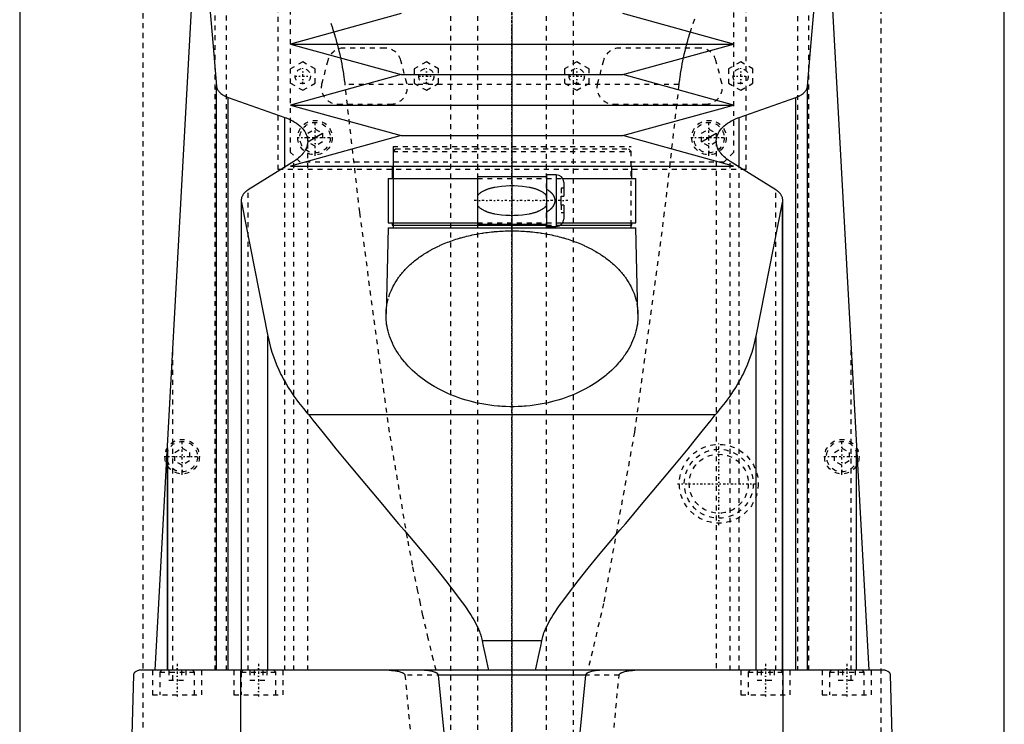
# Model space of a CAD drawing. Extents: x -120 to 120, y -123 to 443.
# Tile 4 of 9: x -100 to 100, y 106 to 249. Entities that reach past the tile are written whole.
import ezdxf

# ---------------------------------------------------------------- set-up
doc = ezdxf.new("R2010")
doc.units = 0
doc.linetypes.add('CENTER', pattern=[1.5, 0.45, -0.5, 0.05, -0.5])
doc.linetypes.add('DASHED', pattern=[2, 1, -1])
for name, color, linetype in [('AM_0', 7, 'CONTINUOUS'), ('AM_10', 7, 'CONTINUOUS'), ('AM_3', 7, 'DASHED'), ('AM_7', 7, 'CENTER')]:
    doc.layers.add(name, color=color, linetype=linetype)

msp = doc.modelspace()

# ---------------------------------------------------------------- linework, layer by layer
at = {"layer": 'AM_0', "color": 7, "linetype": 'CONTINUOUS'}
for p, q in [((-100, 363), (-100, 25)), ((100, 25), (100, 363)), ((-72.48, 116.6), (-61.98, 307.16)), ((61.98, 307.16), (72.48, 116.6)), ((-22.5, 250), (-45, 243.8)), ((45, 243.8), (22.5, 250)), ((-45, 243.8), (-22.5, 237.6)), ((-45, 243.8), (45, 243.8)), ((22.5, 237.6), (45, 243.8)), ((-22.5, 237.6), (-45, 231.4)), ((-22.5, 237.6), (22.5, 237.6)), ((45, 231.4), (22.5, 237.6)), ((-60, 116.6), (-60, 235.17)), ((60, 116.6), (60, 235.17)), ((-57.68, 116.6), (-57.68, 232.98)), ((-57.68, 232.98), (-46.13, 228.89)), ((46.13, 228.89), (57.68, 232.98)), ((57.68, 116.6), (57.68, 232.98)), ((-45, 231.4), (-22.5, 225.2)), ((-45, 231.4), (45, 231.4)), ((22.5, 225.2), (45, 231.4)), ((-46.13, 218.85), (-46.13, 228.89)), ((46.13, 218.85), (46.13, 228.89)), ((-22.5, 225.2), (-45, 219)), ((-22.5, 225.2), (22.5, 225.2)), ((45, 219), (22.5, 225.2)), ((-44.32, 219.97), (-53.59, 214.2)), ((-45, 219), (45, 219)), ((-24.35, 219), (-24.35, 216.5)), ((24.35, 216.5), (24.35, 219)), ((53.59, 214.2), (44.32, 219.97)), ((-25.15, 216.5), (-25.15, 207.5)), ((-25.15, 216.5), (-7, 216.5)), ((7, 216.8), (-7, 216.8)), ((-7, 216.8), (-7, 207.2)), ((9, 217.25), (7, 217.25)), ((7, 217.25), (7, 206.75)), ((9, 217.25), (9, 206.75)), ((10.3, 216.5), (25.15, 216.5)), ((25.15, 207.5), (25.15, 216.5)), ((10.5, 215.75), (10.5, 212.9)), ((-55, 212.05), (-55, 116.6)), ((10, 211.1), (10, 212.9)), ((10, 212.9), (10.5, 212.9)), ((55, 116.6), (55, 212.05)), ((-54.96, 116.6), (-54.96, 211.64)), ((-54.96, 211.64), (-49.57, 184.45)), ((10.5, 211.1), (10, 211.1)), ((10.5, 211.1), (10.5, 208.25)), ((49.57, 184.45), (54.96, 211.64)), ((54.96, 116.6), (54.96, 211.64)), ((-25.17, 206.5), (-25.59, 189.04)), ((-25.17, 206.5), (25.18, 206.5)), ((-25.15, 207.5), (-7, 207.5)), ((-24.35, 207.5), (-24.35, 207)), ((-24.35, 207), (7, 207)), ((-24.17, 207), (-24.17, 206.5)), ((-7, 207.2), (7, 207.2)), ((7, 206.75), (9, 206.75)), ((9.83, 207), (24.35, 207)), ((10.3, 207.5), (25.15, 207.5)), ((24.18, 206.5), (24.18, 207)), ((24.35, 207), (24.35, 207.5)), ((25.59, 189.04), (25.18, 206.5)), ((-49.57, 116.6), (-49.57, 184.45)), ((49.57, 116.6), (49.57, 184.45)), ((41.3, 168.52), (-41.3, 168.52)), ((-70, 116.6), (-70, 161.75)), ((-70, 161.67), (-70, 116.6)), ((70, 116.6), (70, 161.75)), ((70, 116.6), (70, 161.67)), ((6.05, 122.62), (-6.05, 122.62)), ((75.83, 116.6), (-75.83, 116.6)), ((-55.06, 34.5), (-55.06, 116.6)), ((55.06, 34.5), (55.06, 116.6)), ((-79, 34.5), (-76.83, 115.63)), ((14.95, 115.63), (-14.95, 115.63)), ((76.83, 115.63), (79, 34.5))]:
    msp.add_line(p, q, dxfattribs=at)
for points in [[(-63.73, 275.44, 0), (-63.09, 269.45, 0), (-61.84, 256.58, 0), (-60.6, 242.59, 0), (-60, 235.17, 0)], [(60, 235.17, 0), (60.6, 242.59, 0), (61.84, 256.58, 0), (63.09, 269.45, 0), (63.73, 275.44, 0)], [(-60, 235.17, 0), (-59.99, 235.1, 0), (-59.96, 234.97, 0), (-59.93, 234.83, 0), (-59.9, 234.76, 0), (-59.88, 234.69, 0), (-59.81, 234.55, 0), (-59.73, 234.41, 0), (-59.64, 234.27, 0), (-59.53, 234.14, 0), (-59.41, 234.01, 0), (-59.34, 233.94, 0), (-59.28, 233.88, 0), (-59.13, 233.75, 0), (-58.97, 233.63, 0), (-58.81, 233.52, 0), (-58.63, 233.41, 0), (-58.44, 233.31, 0), (-58.34, 233.26, 0), (-58.24, 233.21, 0), (-58.03, 233.12, 0), (-57.8, 233.03, 0), (-57.68, 232.98, 0)], [(57.68, 232.98, 0), (57.8, 233.03, 0), (58.03, 233.12, 0), (58.24, 233.21, 0), (58.34, 233.26, 0), (58.44, 233.31, 0), (58.63, 233.41, 0), (58.81, 233.52, 0), (58.97, 233.63, 0), (59.13, 233.75, 0), (59.28, 233.88, 0), (59.34, 233.94, 0), (59.41, 234.01, 0), (59.53, 234.14, 0), (59.64, 234.27, 0), (59.73, 234.41, 0), (59.81, 234.55, 0), (59.88, 234.69, 0), (59.9, 234.76, 0), (59.93, 234.83, 0), (59.96, 234.97, 0), (59.99, 235.1, 0), (60, 235.17, 0)], [(-46.13, 228.89, 0), (-45.89, 228.8, 0), (-45.41, 228.6, 0), (-44.96, 228.4, 0), (-44.75, 228.29, 0), (-44.54, 228.18, 0), (-44.16, 227.95, 0), (-43.79, 227.72, 0), (-43.44, 227.46, 0), (-43.12, 227.2, 0), (-42.83, 226.92, 0), (-42.69, 226.78, 0), (-42.56, 226.64, 0), (-42.32, 226.35, 0), (-42.11, 226.05, 0), (-41.94, 225.74, 0), (-41.79, 225.44, 0), (-41.67, 225.13, 0), (-41.63, 224.97, 0), (-41.59, 224.82, 0), (-41.53, 224.51, 0), (-41.5, 224.21, 0), (-41.5, 224.06, 0)], [(41.5, 224.06, 0), (41.5, 224.21, 0), (41.53, 224.51, 0), (41.59, 224.82, 0), (41.63, 224.97, 0), (41.67, 225.13, 0), (41.79, 225.44, 0), (41.94, 225.74, 0), (42.11, 226.05, 0), (42.32, 226.35, 0), (42.56, 226.64, 0), (42.69, 226.78, 0), (42.83, 226.92, 0), (43.12, 227.2, 0), (43.44, 227.46, 0), (43.79, 227.72, 0), (44.16, 227.96, 0), (44.55, 228.18, 0), (44.75, 228.29, 0), (44.96, 228.4, 0), (45.41, 228.6, 0), (45.89, 228.8, 0), (46.13, 228.89, 0)], [(-41.5, 224.06, 0), (-41.5, 223.94, 0), (-41.52, 223.7, 0), (-41.55, 223.47, 0), (-41.58, 223.34, 0), (-41.6, 223.22, 0), (-41.67, 222.98, 0), (-41.76, 222.74, 0), (-41.86, 222.5, 0), (-41.99, 222.25, 0), (-42.13, 222.01, 0), (-42.21, 221.9, 0), (-42.29, 221.78, 0), (-42.47, 221.54, 0), (-42.67, 221.31, 0), (-42.88, 221.09, 0), (-43.11, 220.87, 0), (-43.35, 220.66, 0), (-43.48, 220.55, 0), (-43.61, 220.45, 0), (-43.89, 220.25, 0), (-44.17, 220.06, 0), (-44.32, 219.97, 0)], [(44.32, 219.97, 0), (44.17, 220.06, 0), (43.88, 220.25, 0), (43.61, 220.45, 0), (43.48, 220.56, 0), (43.35, 220.66, 0), (43.1, 220.87, 0), (42.88, 221.09, 0), (42.66, 221.32, 0), (42.47, 221.55, 0), (42.29, 221.78, 0), (42.21, 221.9, 0), (42.13, 222.02, 0), (41.99, 222.26, 0), (41.86, 222.5, 0), (41.76, 222.74, 0), (41.67, 222.98, 0), (41.6, 223.22, 0), (41.58, 223.35, 0), (41.55, 223.47, 0), (41.52, 223.7, 0), (41.5, 223.94, 0), (41.5, 224.06, 0)], [(-53.59, 214.2, 0), (-53.66, 214.15, 0), (-53.81, 214.05, 0), (-53.95, 213.94, 0), (-54.01, 213.89, 0), (-54.08, 213.84, 0), (-54.2, 213.72, 0), (-54.31, 213.61, 0), (-54.42, 213.49, 0), (-54.52, 213.37, 0), (-54.61, 213.25, 0), (-54.65, 213.19, 0), (-54.69, 213.13, 0), (-54.76, 213, 0), (-54.82, 212.87, 0), (-54.87, 212.75, 0), (-54.92, 212.62, 0), (-54.95, 212.49, 0), (-54.96, 212.43, 0), (-54.97, 212.36, 0), (-54.99, 212.24, 0), (-55, 212.11, 0), (-55, 212.05, 0)], [(55, 212.05, 0), (55, 212.11, 0), (54.99, 212.24, 0), (54.97, 212.36, 0), (54.96, 212.43, 0), (54.95, 212.49, 0), (54.92, 212.62, 0), (54.87, 212.75, 0), (54.82, 212.87, 0), (54.76, 213, 0), (54.69, 213.13, 0), (54.65, 213.19, 0), (54.61, 213.25, 0), (54.52, 213.37, 0), (54.42, 213.49, 0), (54.31, 213.61, 0), (54.2, 213.72, 0), (54.08, 213.84, 0), (54.01, 213.89, 0), (53.95, 213.94, 0), (53.81, 214.05, 0), (53.66, 214.15, 0), (53.59, 214.2, 0)], [(-55, 212.05, 0), (-55, 211.98, 0), (-54.99, 211.85, 0), (-54.97, 211.71, 0), (-54.96, 211.64, 0)], [(54.96, 211.64, 0), (54.97, 211.71, 0), (54.99, 211.85, 0), (55, 211.98, 0), (55, 212.05, 0)], [(25.59, 189.04, 0), (25.59, 188.81, 0), (25.59, 188.35, 0), (25.56, 187.87, 0), (25.54, 187.64, 0), (25.52, 187.4, 0), (25.46, 186.92, 0), (25.38, 186.43, 0), (25.28, 185.95, 0), (25.16, 185.46, 0), (25.02, 184.97, 0), (24.95, 184.73, 0), (24.87, 184.49, 0), (24.69, 184, 0), (24.49, 183.51, 0), (24.28, 183.02, 0), (24.04, 182.54, 0), (23.78, 182.06, 0), (23.65, 181.82, 0), (23.51, 181.58, 0), (23.21, 181.1, 0), (22.9, 180.63, 0), (22.74, 180.4, 0), (22.57, 180.17, 0), (22.22, 179.71, 0), (21.85, 179.25, 0), (21.66, 179.03, 0), (21.46, 178.8, 0), (21.06, 178.36, 0), (20.63, 177.93, 0), (20.19, 177.51, 0), (19.74, 177.09, 0), (19.27, 176.68, 0), (19.03, 176.48, 0), (18.78, 176.28, 0), (18.28, 175.9, 0), (17.77, 175.52, 0), (17.24, 175.15, 0), (16.69, 174.79, 0), (16.12, 174.44, 0), (15.82, 174.26, 0), (15.52, 174.09, 0), (14.9, 173.75, 0), (14.26, 173.41, 0), (13.6, 173.09, 0), (12.93, 172.79, 0), (12.23, 172.49, 0), (11.87, 172.35, 0), (11.51, 172.21, 0), (10.78, 171.95, 0), (10.04, 171.7, 0), (9.28, 171.46, 0), (8.5, 171.25, 0), (7.72, 171.05, 0), (7.32, 170.96, 0), (6.93, 170.87, 0), (6.12, 170.71, 0), (5.31, 170.57, 0), (4.5, 170.45, 0), (3.68, 170.35, 0), (2.86, 170.27, 0), (2.45, 170.24, 0), (2.04, 170.21, 0), (1.22, 170.17, 0), (0.41, 170.15, 0), (0, 170.15, 0), (-0.41, 170.15, 0), (-1.22, 170.17, 0), (-2.04, 170.21, 0), (-2.45, 170.24, 0), (-2.86, 170.27, 0), (-3.68, 170.35, 0), (-4.5, 170.45, 0), (-5.31, 170.57, 0), (-6.12, 170.71, 0), (-6.93, 170.87, 0), (-7.32, 170.96, 0), (-7.72, 171.05, 0), (-8.5, 171.25, 0), (-9.28, 171.46, 0), (-10.04, 171.7, 0), (-10.78, 171.95, 0), (-11.51, 172.21, 0), (-11.87, 172.35, 0), (-12.23, 172.49, 0), (-12.93, 172.79, 0), (-13.6, 173.09, 0), (-14.26, 173.41, 0), (-14.9, 173.75, 0), (-15.52, 174.09, 0), (-15.82, 174.26, 0), (-16.12, 174.44, 0), (-16.69, 174.79, 0), (-17.24, 175.15, 0), (-17.77, 175.52, 0), (-18.28, 175.9, 0), (-18.78, 176.28, 0), (-19.03, 176.48, 0), (-19.27, 176.68, 0), (-19.74, 177.09, 0), (-20.19, 177.51, 0), (-20.63, 177.93, 0), (-21.06, 178.36, 0), (-21.46, 178.8, 0), (-21.66, 179.03, 0), (-21.85, 179.25, 0), (-22.22, 179.71, 0), (-22.57, 180.17, 0), (-22.74, 180.4, 0), (-22.9, 180.63, 0), (-23.21, 181.1, 0), (-23.51, 181.58, 0), (-23.65, 181.82, 0), (-23.78, 182.06, 0), (-24.04, 182.54, 0), (-24.28, 183.02, 0), (-24.49, 183.51, 0), (-24.69, 184, 0), (-24.87, 184.49, 0), (-24.95, 184.73, 0), (-25.02, 184.97, 0), (-25.16, 185.46, 0), (-25.28, 185.95, 0), (-25.38, 186.43, 0), (-25.46, 186.92, 0), (-25.52, 187.4, 0), (-25.54, 187.64, 0), (-25.56, 187.87, 0), (-25.59, 188.35, 0), (-25.59, 188.81, 0), (-25.59, 189.04, 0)], [(-49.57, 184.45, 0), (-49.48, 184, 0), (-49.28, 183.08, 0), (-49.04, 182.16, 0), (-48.91, 181.7, 0), (-48.77, 181.24, 0), (-48.47, 180.33, 0), (-48.13, 179.42, 0), (-47.76, 178.51, 0), (-47.36, 177.6, 0), (-46.93, 176.7, 0), (-46.7, 176.26, 0), (-46.46, 175.81, 0), (-45.97, 174.92, 0), (-45.44, 174.04, 0), (-44.89, 173.16, 0), (-44.3, 172.3, 0), (-43.68, 171.44, 0), (-43.36, 171.01, 0), (-43.04, 170.59, 0), (-42.36, 169.75, 0), (-41.66, 168.93, 0), (-41.3, 168.52, 0)], [(41.3, 168.52, 0), (41.66, 168.93, 0), (42.36, 169.75, 0), (43.04, 170.59, 0), (43.36, 171.01, 0), (43.68, 171.44, 0), (44.3, 172.3, 0), (44.89, 173.16, 0), (45.44, 174.04, 0), (45.97, 174.92, 0), (46.46, 175.81, 0), (46.7, 176.26, 0), (46.93, 176.7, 0), (47.36, 177.6, 0), (47.76, 178.51, 0), (48.13, 179.42, 0), (48.47, 180.33, 0), (48.77, 181.24, 0), (48.91, 181.7, 0), (49.04, 182.16, 0), (49.28, 183.08, 0), (49.48, 184, 0), (49.57, 184.45, 0)], [(-41.3, 168.52, 0), (-40.44, 167.42, 0), (-38.64, 165.15, 0), (-36.74, 162.81, 0), (-35.76, 161.61, 0), (-34.77, 160.4, 0), (-32.72, 157.92, 0), (-30.63, 155.41, 0), (-28.48, 152.85, 0), (-26.31, 150.27, 0), (-24.12, 147.67, 0), (-23.03, 146.37, 0), (-21.93, 145.07, 0), (-19.76, 142.48, 0), (-17.6, 139.89, 0), (-15.49, 137.32, 0), (-13.43, 134.76, 0), (-11.45, 132.21, 0), (-10.51, 130.94, 0), (-9.59, 129.67, 0), (-8.57, 128.15, 0), (-8.3, 127.72, 0), (-8.03, 127.27, 0), (-7.89, 127.05, 0), (-7.76, 126.83, 0), (-7.51, 126.37, 0), (-7.26, 125.91, 0), (-7.03, 125.44, 0), (-6.81, 124.96, 0), (-6.6, 124.47, 0), (-6.5, 124.22, 0), (-6.41, 123.97, 0), (-6.25, 123.44, 0), (-6.11, 122.9, 0), (-6.05, 122.62, 0)], [(6.05, 122.62, 0), (6.11, 122.9, 0), (6.25, 123.44, 0), (6.41, 123.97, 0), (6.5, 124.22, 0), (6.6, 124.47, 0), (6.81, 124.96, 0), (7.03, 125.44, 0), (7.26, 125.91, 0), (7.51, 126.37, 0), (7.76, 126.83, 0), (7.89, 127.05, 0), (8.03, 127.27, 0), (8.3, 127.72, 0), (8.57, 128.15, 0), (9.59, 129.67, 0), (10.51, 130.94, 0), (11.45, 132.21, 0), (13.43, 134.76, 0), (15.49, 137.32, 0), (17.6, 139.89, 0), (19.76, 142.48, 0), (21.93, 145.07, 0), (23.03, 146.37, 0), (24.12, 147.67, 0), (26.31, 150.27, 0), (28.48, 152.85, 0), (30.63, 155.41, 0), (32.72, 157.92, 0), (34.77, 160.4, 0), (35.76, 161.61, 0), (36.74, 162.81, 0), (38.64, 165.15, 0), (40.44, 167.42, 0), (41.3, 168.52, 0)], [(-6.05, 122.62, 0), (-5.83, 121.51, 0), (-5.4, 119.43, 0), (-4.97, 117.5, 0), (-4.76, 116.6, 0)], [(4.76, 116.6, 0), (4.97, 117.5, 0), (5.4, 119.43, 0), (5.83, 121.51, 0), (6.05, 122.62, 0)], [(-76.83, 115.63, 0), (-76.83, 115.63, 0), (-76.83, 115.63, 0), (-76.83, 115.63, 0), (-76.83, 115.63, 0), (-76.83, 115.63, 0), (-76.83, 115.63, 0), (-76.83, 115.63, 0), (-76.83, 115.63, 0), (-76.83, 115.64, 0), (-76.83, 115.64, 0), (-76.83, 115.64, 0), (-76.83, 115.65, 0), (-76.83, 115.65, 0), (-76.83, 115.65, 0), (-76.83, 115.66, 0), (-76.83, 115.66, 0), (-76.83, 115.66, 0), (-76.83, 115.66, 0), (-76.83, 115.66, 0), (-76.83, 115.67, 0), (-76.83, 115.67, 0), (-76.83, 115.67, 0), (-76.83, 115.68, 0), (-76.83, 115.68, 0), (-76.83, 115.68, 0), (-76.83, 115.68, 0), (-76.83, 115.68, 0), (-76.83, 115.69, 0), (-76.83, 115.69, 0), (-76.82, 115.71, 0), (-76.82, 115.72, 0), (-76.82, 115.73, 0), (-76.82, 115.74, 0), (-76.82, 115.75, 0), (-76.82, 115.75, 0), (-76.82, 115.76, 0), (-76.82, 115.76, 0), (-76.82, 115.77, 0), (-76.81, 115.8, 0), (-76.81, 115.82, 0), (-76.8, 115.83, 0), (-76.79, 115.87, 0), (-76.78, 115.9, 0), (-76.75, 115.98, 0), (-76.7, 116.09, 0), (-76.68, 116.13, 0), (-76.65, 116.17, 0), (-76.6, 116.24, 0), (-76.55, 116.3, 0), (-76.35, 116.45, 0), (-76, 116.59, 0), (-75.83, 116.6, 0)], [(-14.95, 115.63, 0), (-14.95, 115.63, 0), (-14.95, 115.63, 0), (-14.95, 115.64, 0), (-14.95, 115.64, 0), (-14.95, 115.64, 0), (-14.95, 115.65, 0), (-14.95, 115.65, 0), (-14.95, 115.66, 0), (-14.95, 115.67, 0), (-14.95, 115.67, 0), (-14.95, 115.67, 0), (-14.96, 115.68, 0), (-14.96, 115.68, 0), (-14.96, 115.69, 0), (-14.96, 115.69, 0), (-14.96, 115.7, 0), (-14.96, 115.7, 0), (-14.96, 115.71, 0), (-14.97, 115.71, 0), (-14.97, 115.71, 0), (-14.97, 115.72, 0), (-14.97, 115.72, 0), (-14.97, 115.72, 0), (-14.97, 115.73, 0), (-14.98, 115.73, 0), (-14.98, 115.74, 0), (-14.98, 115.74, 0), (-14.98, 115.74, 0), (-14.98, 115.75, 0), (-14.99, 115.75, 0), (-14.99, 115.76, 0), (-14.99, 115.76, 0), (-14.99, 115.77, 0), (-15, 115.77, 0), (-15, 115.77, 0), (-15, 115.78, 0), (-15.01, 115.79, 0), (-15.03, 115.82, 0), (-15.05, 115.84, 0), (-15.07, 115.87, 0), (-15.09, 115.88, 0), (-15.1, 115.89, 0), (-15.12, 115.91, 0), (-15.15, 115.93, 0), (-15.17, 115.95, 0), (-15.2, 115.97, 0), (-15.23, 115.99, 0), (-15.24, 116, 0), (-15.26, 116.01, 0), (-15.28, 116.03, 0), (-15.31, 116.04, 0), (-15.33, 116.05, 0), (-15.34, 116.06, 0), (-15.37, 116.08, 0), (-15.4, 116.09, 0), (-15.41, 116.1, 0), (-15.43, 116.11, 0), (-15.46, 116.12, 0), (-15.49, 116.13, 0), (-15.59, 116.18, 0), (-15.76, 116.24, 0), (-15.94, 116.3, 0), (-16.13, 116.36, 0), (-16.32, 116.4, 0), (-16.41, 116.42, 0), (-16.51, 116.44, 0), (-16.71, 116.48, 0), (-16.9, 116.51, 0), (-17.1, 116.54, 0), (-17.29, 116.56, 0), (-17.49, 116.57, 0), (-17.58, 116.58, 0), (-17.68, 116.59, 0), (-17.87, 116.6, 0), (-18.05, 116.6, 0), (-18.15, 116.6, 0)], [(18.15, 116.6, 0), (18.05, 116.6, 0), (17.87, 116.6, 0), (17.68, 116.59, 0), (17.58, 116.58, 0), (17.49, 116.57, 0), (17.29, 116.56, 0), (17.1, 116.54, 0), (16.9, 116.51, 0), (16.71, 116.48, 0), (16.51, 116.44, 0), (16.41, 116.42, 0), (16.32, 116.4, 0), (16.13, 116.36, 0), (15.94, 116.3, 0), (15.76, 116.24, 0), (15.59, 116.18, 0), (15.49, 116.13, 0), (15.46, 116.12, 0), (15.43, 116.11, 0), (15.41, 116.1, 0), (15.4, 116.09, 0), (15.37, 116.08, 0), (15.34, 116.06, 0), (15.33, 116.05, 0), (15.31, 116.04, 0), (15.28, 116.03, 0), (15.26, 116.01, 0), (15.24, 116, 0), (15.23, 115.99, 0), (15.2, 115.97, 0), (15.17, 115.95, 0), (15.15, 115.93, 0), (15.12, 115.91, 0), (15.1, 115.89, 0), (15.09, 115.88, 0), (15.07, 115.87, 0), (15.05, 115.84, 0), (15.03, 115.82, 0), (15.01, 115.79, 0), (15, 115.78, 0), (15, 115.77, 0), (15, 115.77, 0), (14.99, 115.77, 0), (14.99, 115.76, 0), (14.99, 115.76, 0), (14.99, 115.75, 0), (14.98, 115.75, 0), (14.98, 115.74, 0), (14.98, 115.74, 0), (14.98, 115.74, 0), (14.98, 115.73, 0), (14.97, 115.73, 0), (14.97, 115.72, 0), (14.97, 115.72, 0), (14.97, 115.72, 0), (14.97, 115.71, 0), (14.97, 115.71, 0), (14.96, 115.71, 0), (14.96, 115.7, 0), (14.96, 115.7, 0), (14.96, 115.69, 0), (14.96, 115.69, 0), (14.96, 115.68, 0), (14.96, 115.68, 0), (14.95, 115.67, 0), (14.95, 115.67, 0), (14.95, 115.67, 0), (14.95, 115.66, 0), (14.95, 115.65, 0), (14.95, 115.65, 0), (14.95, 115.64, 0), (14.95, 115.64, 0), (14.95, 115.64, 0), (14.95, 115.63, 0), (14.95, 115.63, 0), (14.95, 115.63, 0)], [(75.83, 116.6, 0), (76, 116.59, 0), (76.35, 116.45, 0), (76.55, 116.3, 0), (76.6, 116.24, 0), (76.65, 116.17, 0), (76.68, 116.13, 0), (76.7, 116.09, 0), (76.75, 115.98, 0), (76.78, 115.9, 0), (76.79, 115.87, 0), (76.8, 115.83, 0), (76.81, 115.82, 0), (76.81, 115.8, 0), (76.82, 115.77, 0), (76.82, 115.76, 0), (76.82, 115.76, 0), (76.82, 115.75, 0), (76.82, 115.75, 0), (76.82, 115.74, 0), (76.82, 115.73, 0), (76.82, 115.72, 0), (76.82, 115.71, 0), (76.83, 115.69, 0), (76.83, 115.69, 0), (76.83, 115.68, 0), (76.83, 115.68, 0), (76.83, 115.68, 0), (76.83, 115.68, 0), (76.83, 115.68, 0), (76.83, 115.67, 0), (76.83, 115.67, 0), (76.83, 115.67, 0), (76.83, 115.66, 0), (76.83, 115.66, 0), (76.83, 115.66, 0), (76.83, 115.66, 0), (76.83, 115.66, 0), (76.83, 115.65, 0), (76.83, 115.65, 0), (76.83, 115.65, 0), (76.83, 115.64, 0), (76.83, 115.64, 0), (76.83, 115.64, 0), (76.83, 115.63, 0), (76.83, 115.63, 0), (76.83, 115.63, 0), (76.83, 115.63, 0), (76.83, 115.63, 0), (76.83, 115.63, 0), (76.83, 115.63, 0), (76.83, 115.63, 0), (76.83, 115.63, 0)], [(-12.5, 90.94, 0), (-14.95, 115.63, 0)], [(14.95, 115.63, 0), (12.5, 90.94, 0)]]:
    msp.add_polyline3d(points, dxfattribs=at)
for centre, start, end in [((9, 215.75), 0, 90), ((9, 208.25), 270, 0)]:
    msp.add_arc(centre, 1.5, start, end, dxfattribs=at)
at = {"layer": 'AM_10', "color": 7, "linetype": 'CONTINUOUS'}
for p, q in [((-41.5, 223.93), (-38.5, 225.67)), ((38.5, 223.93), (41.5, 225.67))]:
    msp.add_line(p, q, dxfattribs=at)
at = {"layer": 'AM_3', "color": 6, "linetype": 'DASHED'}
for p, q in [((-7, 417.5), (-7, -97.5)), ((7, -97.5), (7, 417.5)), ((-12.5, 405.5), (-12.5, -56.5)), ((12.5, -56.5), (12.5, 405.5)), ((-75, 380), (-75, 68)), ((75, 68), (75, 380)), ((-74.95, 69.05), (-74.95, 374.95)), ((74.95, 374.95), (74.95, 69.05)), ((-58, 116.6), (-58, 315.44)), ((58, 315.44), (58, 116.6)), ((-60.27, 116.6), (-60.27, 312.71)), ((60.27, 116.6), (60.27, 312.71)), ((-47.5, 218.3), (-47.5, 311.3)), ((47.5, 311.3), (47.5, 218.3)), ((-45, 221.8), (-45, 306.25)), ((45, 256.2), (45, 221.8)), ((-25.87, 243), (-34.13, 243)), ((38.13, 243), (21.87, 243)), ((-42.5, 240.19), (-45, 238.74)), ((-40, 238.74), (-42.5, 240.19)), ((-37.42, 240.47), (-38.63, 235.87)), ((-21.37, 235.87), (-22.58, 240.47)), ((-17.4, 240.19), (-19.9, 238.74)), ((-14.9, 238.74), (-17.4, 240.19)), ((13.15, 240.19), (10.65, 238.74)), ((15.65, 238.74), (13.15, 240.19)), ((18.58, 240.47), (17.37, 235.87)), ((42.63, 235.87), (41.42, 240.47)), ((46.45, 240.19), (43.95, 238.74)), ((48.95, 238.74), (46.45, 240.19)), ((-40, 235.86), (-40, 238.74)), ((-19.9, 238.74), (-19.9, 235.86)), ((-14.9, 235.86), (-14.9, 238.74)), ((10.65, 238.74), (10.65, 235.86)), ((15.65, 235.86), (15.65, 238.74)), ((43.95, 238.74), (43.95, 235.86)), ((48.95, 235.86), (48.95, 238.74)), ((-45, 235.86), (-42.5, 234.41)), ((-42.5, 234.41), (-40, 235.86)), ((33.89, 235.56), (-33.89, 235.56)), ((-19.9, 235.86), (-17.4, 234.41)), ((-17.4, 234.41), (-14.9, 235.86)), ((10.65, 235.86), (13.15, 234.41)), ((13.15, 234.41), (15.65, 235.86)), ((43.95, 235.86), (46.45, 234.41)), ((46.45, 234.41), (48.95, 235.86)), ((-35.34, 231.6), (-24.66, 231.6)), ((20.66, 231.6), (39.34, 231.6)), ((-41.5, 225.67), (-40, 226.53)), ((-40, 226.53), (-38.5, 225.67)), ((38.5, 225.67), (40, 226.53)), ((40, 226.53), (41.5, 225.67)), ((-41.5, 224.06), (-41.5, 225.67)), ((-41.5, 116.6), (-41.5, 224.06)), ((-38.5, 225.67), (-38.5, 223.93)), ((38.5, 223.93), (38.5, 225.67)), ((41.5, 225.67), (41.5, 224.06)), ((41.5, 224.06), (41.5, 116.6)), ((-40, 223.07), (-41.5, 223.93)), ((-38.5, 223.93), (-40, 223.07)), ((-24.17, 223), (-24.17, 207)), ((-24.17, 223), (24.18, 223)), ((-23.67, 222.5), (-24.17, 222)), ((-24.17, 222), (-24.17, 207)), ((-24.17, 222), (24.18, 222)), ((-23.67, 222.5), (23.68, 222.5)), ((24.18, 222), (23.68, 222.5)), ((24.18, 207), (24.18, 223)), ((24.18, 207), (24.18, 222)), ((40, 223.07), (38.5, 223.93)), ((41.5, 223.93), (40, 223.07)), ((-43, 219.8), (-45, 221.8)), ((45, 221.8), (43, 219.8)), ((47.5, 218.3), (-47.5, 218.3)), ((-46.13, 116.6), (-46.13, 218.85)), ((-44.32, 116.6), (-44.32, 219.97)), ((43, 219.8), (-43, 219.8)), ((44.32, 116.6), (44.32, 219.97)), ((46.13, 116.6), (46.13, 218.85)), ((-7, 216.5), (10.3, 216.5)), ((-53.59, 116.6), (-53.59, 214.2)), ((10, 214.5), (10, 212.9)), ((10.5, 214.5), (10, 214.5)), ((53.59, 116.6), (53.59, 214.2)), ((10, 211.1), (10, 209.5)), ((10.5, 209.5), (10, 209.5)), ((-7, 207.5), (10.3, 207.5)), ((7, 207), (9.83, 207)), ((-68.87, 114.6), (-68.87, 182.23)), ((68.87, 114.6), (68.87, 182.23)), ((-70, 116.6), (-70, 161.71)), ((-70, 161.67), (-70, 161.71)), ((-68.5, 160.87), (-67, 161.73)), ((-68.5, 159.13), (-68.5, 160.87)), ((-67, 161.73), (-65.5, 160.87)), ((-65.5, 160.87), (-65.5, 159.13)), ((65.5, 160.87), (67, 161.73)), ((65.5, 159.13), (65.5, 160.87)), ((67, 161.73), (68.5, 160.87)), ((68.5, 160.87), (68.5, 159.13)), ((70, 116.6), (70, 161.71)), ((-67, 158.27), (-68.5, 159.13)), ((-65.5, 159.13), (-67, 158.27)), ((67, 158.27), (65.5, 159.13)), ((68.5, 159.13), (67, 158.27)), ((-73, 116.6), (-73, 111.6)), ((-71.1, 116.6), (-71.5, 116.2)), ((-71.5, 116.2), (-71.5, 111.6)), ((-71.5, 116.2), (-64.5, 116.2)), ((-69.73, 116.6), (-69.73, 114.6)), ((-67.13, 116.6), (-67.13, 114.6)), ((-66.27, 116.6), (-66.27, 114.6)), ((-64.5, 116.2), (-64.9, 116.6)), ((-64.5, 111.6), (-64.5, 116.2)), ((-63, 111.6), (-63, 116.6)), ((-56.5, 116.6), (-56.5, 111.6)), ((-54.6, 116.6), (-55, 116.2)), ((-55, 116.2), (-55, 111.6)), ((-55, 116.2), (-48, 116.2)), ((-53.23, 116.6), (-53.23, 114.6)), ((-52.37, 116.6), (-52.37, 114.6)), ((-50.63, 116.6), (-50.63, 114.6)), ((-49.77, 116.6), (-49.77, 114.6)), ((-48, 116.2), (-48.4, 116.6)), ((-48, 111.6), (-48, 116.2)), ((-46.5, 111.6), (-46.5, 116.6)), ((46.5, 116.6), (46.5, 111.6)), ((48.4, 116.6), (48, 116.2)), ((48, 116.2), (48, 111.6)), ((48, 116.2), (55, 116.2)), ((49.77, 116.6), (49.77, 114.6)), ((50.63, 116.6), (50.63, 114.6)), ((52.37, 116.6), (52.37, 114.6)), ((53.23, 116.6), (53.23, 114.6)), ((55, 116.2), (54.6, 116.6)), ((55, 111.6), (55, 116.2)), ((56.5, 111.6), (56.5, 116.6)), ((63, 116.6), (63, 111.6)), ((64.9, 116.6), (64.5, 116.2)), ((64.5, 116.2), (64.5, 111.6)), ((64.5, 116.2), (71.5, 116.2)), ((66.27, 116.6), (66.27, 114.6)), ((67.13, 116.6), (67.13, 114.6)), ((69.73, 116.6), (69.73, 114.6)), ((71.5, 116.2), (71.1, 116.6)), ((71.5, 111.6), (71.5, 116.2)), ((73, 111.6), (73, 116.6)), ((-69.73, 114.6), (-66.27, 114.6)), ((-53.23, 114.6), (-49.77, 114.6)), ((21.74, 115.63), (-21.74, 115.63)), ((49.77, 114.6), (53.23, 114.6)), ((66.27, 114.6), (69.73, 114.6)), ((-73, 111.6), (-63, 111.6)), ((-56.5, 111.6), (-46.5, 111.6)), ((46.5, 111.6), (56.5, 111.6)), ((63, 111.6), (73, 111.6))]:
    msp.add_line(p, q, dxfattribs=at)
for points in [[(-33.89, 235.56, 0), (-33.92, 235.89, 0), (-34, 236.54, 0), (-34.09, 237.19, 0), (-34.14, 237.52, 0), (-34.19, 237.84, 0), (-34.29, 238.49, 0), (-34.4, 239.13, 0), (-34.52, 239.78, 0), (-34.65, 240.42, 0), (-34.79, 241.06, 0), (-34.86, 241.37, 0), (-34.93, 241.69, 0), (-35.08, 242.33, 0), (-35.23, 242.96, 0), (-35.4, 243.59, 0), (-35.57, 244.21, 0), (-35.74, 244.84, 0), (-35.83, 245.15, 0), (-35.93, 245.46, 0), (-36.12, 246.09, 0), (-36.31, 246.71, 0), (-36.41, 247.01, 0), (-37.04, 248.86, 0)], [(37.04, 248.86, 0), (36.41, 247.01, 0), (36.31, 246.71, 0), (36.12, 246.09, 0), (35.93, 245.46, 0), (35.83, 245.15, 0), (35.74, 244.84, 0), (35.57, 244.21, 0), (35.4, 243.59, 0), (35.23, 242.96, 0), (35.08, 242.33, 0), (34.93, 241.69, 0), (34.86, 241.37, 0), (34.79, 241.06, 0), (34.65, 240.42, 0), (34.52, 239.78, 0), (34.4, 239.13, 0), (34.29, 238.49, 0), (34.19, 237.84, 0), (34.14, 237.52, 0), (34.09, 237.19, 0), (34, 236.54, 0), (33.92, 235.89, 0), (33.89, 235.56, 0)], [(-15.41, 116.6, 0), (-15.95, 118.69, 0), (-17.01, 123.08, 0), (-18.08, 127.76, 0), (-18.61, 130.2, 0), (-19.13, 132.71, 0), (-20.19, 137.95, 0), (-21.24, 143.47, 0), (-24.88, 164.98, 0), (-30.94, 209.64, 0), (-33.89, 235.56, 0)], [(33.89, 235.56, 0), (30.94, 209.64, 0), (24.88, 164.98, 0), (18.61, 130.2, 0), (15.41, 116.6, 0)], [(-7, 213, 0), (-6.96, 213.06, 0), (-6.87, 213.17, 0), (-6.77, 213.27, 0), (-6.72, 213.32, 0), (-6.68, 213.36, 0), (-6.58, 213.45, 0), (-6.47, 213.54, 0), (-6.37, 213.62, 0), (-6.26, 213.69, 0), (-6.15, 213.76, 0), (-6.1, 213.8, 0), (-6.04, 213.83, 0), (-5.93, 213.9, 0), (-5.81, 213.96, 0), (-5.69, 214.02, 0), (-5.57, 214.08, 0), (-5.45, 214.14, 0), (-5.39, 214.16, 0), (-5.33, 214.19, 0), (-5.2, 214.24, 0), (-5.08, 214.29, 0), (-5.02, 214.31, 0), (-4.95, 214.34, 0), (-4.82, 214.38, 0), (-4.69, 214.43, 0), (-4.63, 214.45, 0), (-4.56, 214.47, 0), (-4.43, 214.51, 0), (-4.3, 214.55, 0), (-4.16, 214.58, 0), (-4.02, 214.62, 0), (-3.89, 214.65, 0), (-3.82, 214.67, 0), (-3.75, 214.68, 0), (-3.61, 214.71, 0), (-3.47, 214.74, 0), (-2.98, 214.83, 0), (-2.12, 214.95, 0), (-1.26, 215.02, 0), (-0.42, 215.05, 0), (0, 215.06, 0), (0.42, 215.05, 0), (1.26, 215.02, 0), (2.12, 214.95, 0), (2.98, 214.83, 0), (3.47, 214.74, 0), (3.61, 214.71, 0), (3.75, 214.68, 0), (3.82, 214.67, 0), (3.89, 214.65, 0), (4.02, 214.62, 0), (4.16, 214.58, 0), (4.3, 214.55, 0), (4.43, 214.51, 0), (4.56, 214.47, 0), (4.63, 214.45, 0), (4.69, 214.43, 0), (4.82, 214.38, 0), (4.95, 214.34, 0), (5.02, 214.31, 0), (5.08, 214.29, 0), (5.2, 214.24, 0), (5.33, 214.19, 0), (5.39, 214.16, 0), (5.45, 214.14, 0), (5.57, 214.08, 0), (5.69, 214.02, 0), (5.81, 213.96, 0), (5.93, 213.9, 0), (6.04, 213.83, 0), (6.1, 213.8, 0), (6.15, 213.76, 0), (6.26, 213.69, 0), (6.37, 213.62, 0), (6.47, 213.54, 0), (6.58, 213.45, 0), (6.68, 213.36, 0), (6.72, 213.32, 0), (6.77, 213.27, 0), (6.87, 213.17, 0), (6.96, 213.06, 0), (7, 213, 0)], [(7, 214.35, 0), (7.15, 214.26, 0), (7.31, 214.16, 0), (7.36, 214.12, 0), (7.41, 214.09, 0), (7.43, 214.07, 0), (7.45, 214.06, 0), (7.5, 214.02, 0), (7.54, 213.99, 0), (7.59, 213.96, 0), (7.63, 213.92, 0), (7.68, 213.88, 0), (7.7, 213.87, 0), (7.72, 213.85, 0), (7.76, 213.81, 0), (7.8, 213.77, 0), (7.82, 213.76, 0), (7.84, 213.74, 0), (7.88, 213.7, 0), (7.92, 213.66, 0), (7.94, 213.64, 0), (7.96, 213.62, 0), (8, 213.58, 0), (8.04, 213.54, 0), (8.07, 213.5, 0), (8.11, 213.46, 0), (8.14, 213.42, 0), (8.16, 213.4, 0), (8.18, 213.38, 0), (8.21, 213.33, 0), (8.24, 213.29, 0), (8.27, 213.25, 0), (8.3, 213.2, 0), (8.33, 213.16, 0), (8.35, 213.13, 0), (8.36, 213.11, 0), (8.39, 213.06, 0), (8.42, 213.01, 0), (8.45, 212.96, 0), (8.47, 212.91, 0), (8.5, 212.86, 0), (8.51, 212.83, 0), (8.52, 212.8, 0), (8.54, 212.75, 0), (8.57, 212.7, 0), (8.58, 212.64, 0), (8.6, 212.59, 0), (8.62, 212.53, 0), (8.63, 212.5, 0), (8.63, 212.48, 0), (8.65, 212.42, 0), (8.66, 212.36, 0), (8.67, 212.31, 0), (8.68, 212.25, 0), (8.68, 212.19, 0), (8.69, 212.17, 0), (8.69, 212.14, 0), (8.69, 212.08, 0), (8.69, 212.03, 0), (8.69, 212, 0), (8.69, 211.97, 0), (8.69, 211.92, 0), (8.69, 211.86, 0), (8.69, 211.83, 0), (8.68, 211.81, 0), (8.68, 211.75, 0), (8.67, 211.69, 0), (8.66, 211.64, 0), (8.65, 211.58, 0), (8.63, 211.52, 0), (8.63, 211.5, 0), (8.62, 211.47, 0), (8.6, 211.41, 0), (8.58, 211.36, 0), (8.57, 211.3, 0), (8.54, 211.25, 0), (8.52, 211.2, 0), (8.51, 211.17, 0), (8.5, 211.14, 0), (8.47, 211.09, 0), (8.45, 211.04, 0), (8.42, 210.99, 0), (8.39, 210.94, 0), (8.36, 210.89, 0), (8.35, 210.87, 0), (8.33, 210.84, 0), (8.3, 210.8, 0), (8.27, 210.75, 0), (8.24, 210.71, 0), (8.21, 210.67, 0), (8.18, 210.62, 0), (8.16, 210.6, 0), (8.14, 210.58, 0), (8.11, 210.54, 0), (8.07, 210.5, 0), (8.04, 210.46, 0), (8, 210.42, 0), (7.96, 210.38, 0), (7.94, 210.36, 0), (7.92, 210.34, 0), (7.88, 210.3, 0), (7.84, 210.26, 0), (7.82, 210.24, 0), (7.8, 210.23, 0), (7.76, 210.19, 0), (7.72, 210.15, 0), (7.7, 210.13, 0), (7.68, 210.12, 0), (7.63, 210.08, 0), (7.59, 210.04, 0), (7.54, 210.01, 0), (7.5, 209.98, 0), (7.45, 209.94, 0), (7.43, 209.93, 0), (7.41, 209.91, 0), (7.36, 209.88, 0), (7.31, 209.84, 0), (7.15, 209.74, 0), (7, 209.65, 0)], [(7, 211, 0), (6.96, 210.94, 0), (6.87, 210.83, 0), (6.77, 210.73, 0), (6.72, 210.68, 0), (6.68, 210.64, 0), (6.58, 210.55, 0), (6.47, 210.46, 0), (6.37, 210.38, 0), (6.26, 210.31, 0), (6.15, 210.24, 0), (6.1, 210.2, 0), (6.04, 210.17, 0), (5.93, 210.1, 0), (5.81, 210.04, 0), (5.69, 209.98, 0), (5.57, 209.92, 0), (5.45, 209.86, 0), (5.39, 209.84, 0), (5.33, 209.81, 0), (5.2, 209.76, 0), (5.08, 209.71, 0), (5.02, 209.69, 0), (4.95, 209.66, 0), (4.82, 209.62, 0), (4.69, 209.57, 0), (4.63, 209.55, 0), (4.56, 209.53, 0), (4.43, 209.49, 0), (4.3, 209.45, 0), (4.16, 209.42, 0), (4.02, 209.38, 0), (3.89, 209.35, 0), (3.82, 209.33, 0), (3.75, 209.32, 0), (3.61, 209.29, 0), (3.47, 209.26, 0), (2.98, 209.17, 0), (2.12, 209.05, 0), (1.26, 208.98, 0), (0.42, 208.95, 0), (0, 208.94, 0), (-0.42, 208.95, 0), (-1.26, 208.98, 0), (-2.12, 209.05, 0), (-2.98, 209.17, 0), (-3.47, 209.26, 0), (-3.61, 209.29, 0), (-3.75, 209.32, 0), (-3.82, 209.33, 0), (-3.89, 209.35, 0), (-4.02, 209.38, 0), (-4.16, 209.42, 0), (-4.3, 209.45, 0), (-4.43, 209.49, 0), (-4.56, 209.53, 0), (-4.63, 209.55, 0), (-4.69, 209.57, 0), (-4.82, 209.62, 0), (-4.95, 209.66, 0), (-5.02, 209.69, 0), (-5.08, 209.71, 0), (-5.2, 209.76, 0), (-5.33, 209.81, 0), (-5.39, 209.84, 0), (-5.45, 209.86, 0), (-5.57, 209.92, 0), (-5.69, 209.98, 0), (-5.81, 210.04, 0), (-5.93, 210.1, 0), (-6.04, 210.17, 0), (-6.1, 210.2, 0), (-6.15, 210.24, 0), (-6.26, 210.31, 0), (-6.37, 210.38, 0), (-6.47, 210.46, 0), (-6.58, 210.55, 0), (-6.68, 210.64, 0), (-6.72, 210.68, 0), (-6.77, 210.73, 0), (-6.87, 210.83, 0), (-6.96, 210.94, 0), (-7, 211, 0)], [(-25.59, 189.04, 0), (-25.56, 189.72, 0), (-25.37, 191.08, 0), (-25.03, 192.45, 0), (-24.79, 193.14, 0), (-24.51, 193.82, 0), (-24.13, 194.61, 0), (-24.01, 194.83, 0), (-23.89, 195.05, 0), (-23.83, 195.16, 0), (-23.76, 195.28, 0), (-23.63, 195.5, 0), (-23.49, 195.72, 0), (-23.35, 195.93, 0), (-23.2, 196.15, 0), (-23.05, 196.37, 0), (-22.97, 196.47, 0), (-22.89, 196.58, 0), (-22.73, 196.79, 0), (-22.56, 197.01, 0), (-22.39, 197.22, 0), (-22.22, 197.42, 0), (-22.04, 197.63, 0), (-21.95, 197.73, 0), (-21.85, 197.84, 0), (-21.67, 198.04, 0), (-21.47, 198.24, 0), (-21.28, 198.44, 0), (-21.07, 198.64, 0), (-20.87, 198.83, 0), (-20.76, 198.93, 0), (-20.66, 199.03, 0), (-20.44, 199.22, 0), (-20.23, 199.41, 0), (-20, 199.59, 0), (-19.78, 199.78, 0), (-19.55, 199.96, 0), (-19.43, 200.05, 0), (-19.31, 200.14, 0), (-19.08, 200.32, 0), (-18.83, 200.49, 0), (-18.71, 200.58, 0), (-18.59, 200.67, 0), (-18.34, 200.84, 0), (-18.09, 201, 0), (-17.96, 201.09, 0), (-17.83, 201.17, 0), (-17.58, 201.33, 0), (-17.32, 201.49, 0), (-17.05, 201.65, 0), (-16.78, 201.8, 0), (-16.5, 201.96, 0), (-16.36, 202.04, 0), (-16.22, 202.11, 0), (-15.94, 202.26, 0), (-15.64, 202.41, 0), (-15.35, 202.56, 0), (-15.04, 202.71, 0), (-14.73, 202.85, 0), (-14.58, 202.92, 0), (-14.42, 202.99, 0), (-14.1, 203.13, 0), (-13.78, 203.27, 0), (-13.45, 203.4, 0), (-13.12, 203.53, 0), (-12.78, 203.66, 0), (-12.61, 203.72, 0), (-12.44, 203.78, 0), (-12.1, 203.91, 0), (-11.75, 204.02, 0), (-11.4, 204.14, 0), (-11.04, 204.25, 0), (-10.68, 204.36, 0), (-10.5, 204.41, 0), (-10.32, 204.47, 0), (-9.95, 204.57, 0), (-9.58, 204.67, 0), (-9.21, 204.76, 0), (-8.83, 204.85, 0), (-8.45, 204.94, 0), (-8.26, 204.98, 0), (-8.07, 205.03, 0), (-7.68, 205.11, 0), (-7.3, 205.18, 0), (-7.1, 205.22, 0), (-6.91, 205.25, 0), (-6.52, 205.32, 0), (-6.13, 205.39, 0), (-5.93, 205.42, 0), (-5.74, 205.45, 0), (-5.34, 205.5, 0), (-4.95, 205.55, 0), (-4.55, 205.6, 0), (-4.15, 205.65, 0), (-3.76, 205.69, 0), (-3.56, 205.7, 0), (-3.36, 205.72, 0), (-2.96, 205.75, 0), (-2.56, 205.78, 0), (-2.17, 205.81, 0), (-1.77, 205.82, 0), (-1.37, 205.84, 0), (-1.18, 205.85, 0), (-0.98, 205.85, 0), (-0.59, 205.86, 0), (-0.2, 205.86, 0), (0, 205.86, 0)], [(0, 205.86, 0), (0.2, 205.86, 0), (0.59, 205.86, 0), (0.98, 205.85, 0), (1.18, 205.85, 0), (1.37, 205.84, 0), (1.77, 205.82, 0), (2.17, 205.81, 0), (2.56, 205.78, 0), (2.96, 205.75, 0), (3.36, 205.72, 0), (3.56, 205.7, 0), (3.76, 205.69, 0), (4.15, 205.65, 0), (4.55, 205.6, 0), (4.95, 205.55, 0), (5.34, 205.5, 0), (5.74, 205.45, 0), (5.93, 205.42, 0), (6.13, 205.39, 0), (6.52, 205.32, 0), (6.91, 205.25, 0), (7.1, 205.22, 0), (7.3, 205.18, 0), (7.68, 205.11, 0), (8.07, 205.03, 0), (8.26, 204.98, 0), (8.45, 204.94, 0), (8.83, 204.85, 0), (9.21, 204.76, 0), (9.58, 204.67, 0), (9.95, 204.57, 0), (10.32, 204.47, 0), (10.5, 204.41, 0), (10.68, 204.36, 0), (11.04, 204.25, 0), (11.4, 204.14, 0), (11.75, 204.02, 0), (12.1, 203.91, 0), (12.44, 203.78, 0), (12.61, 203.72, 0), (12.78, 203.66, 0), (13.12, 203.53, 0), (13.45, 203.4, 0), (13.78, 203.27, 0), (14.1, 203.13, 0), (14.42, 202.99, 0), (14.58, 202.92, 0), (14.73, 202.85, 0), (15.04, 202.71, 0), (15.35, 202.56, 0), (15.64, 202.41, 0), (15.94, 202.26, 0), (16.22, 202.11, 0), (16.36, 202.04, 0), (16.5, 201.96, 0), (16.78, 201.8, 0), (17.05, 201.65, 0), (17.32, 201.49, 0), (17.58, 201.33, 0), (17.83, 201.17, 0), (17.96, 201.09, 0), (18.09, 201, 0), (18.34, 200.84, 0), (18.59, 200.67, 0), (18.71, 200.58, 0), (18.83, 200.49, 0), (19.08, 200.32, 0), (19.31, 200.14, 0), (19.43, 200.05, 0), (19.55, 199.96, 0), (19.78, 199.78, 0), (20, 199.59, 0), (20.23, 199.41, 0), (20.44, 199.22, 0), (20.66, 199.03, 0), (20.76, 198.93, 0), (20.87, 198.83, 0), (21.07, 198.64, 0), (21.28, 198.44, 0), (21.47, 198.24, 0), (21.67, 198.04, 0), (21.85, 197.84, 0), (21.95, 197.73, 0), (22.04, 197.63, 0), (22.22, 197.42, 0), (22.39, 197.22, 0), (22.56, 197.01, 0), (22.73, 196.79, 0), (22.89, 196.58, 0), (22.97, 196.47, 0), (23.05, 196.37, 0), (23.2, 196.15, 0), (23.35, 195.93, 0), (23.49, 195.72, 0), (23.63, 195.5, 0), (23.76, 195.28, 0), (23.83, 195.16, 0), (23.89, 195.05, 0), (24.01, 194.83, 0), (24.13, 194.61, 0), (24.51, 193.82, 0), (24.79, 193.14, 0), (25.03, 192.45, 0), (25.37, 191.08, 0), (25.56, 189.72, 0), (25.59, 189.04, 0)], [(-24.97, 116.6, 0), (-24.88, 116.6, 0), (-24.69, 116.6, 0), (-24.5, 116.59, 0), (-24.4, 116.58, 0), (-24.3, 116.58, 0), (-24.11, 116.56, 0), (-23.91, 116.54, 0), (-23.71, 116.51, 0), (-23.51, 116.48, 0), (-23.32, 116.45, 0), (-23.22, 116.43, 0), (-23.12, 116.41, 0), (-22.93, 116.36, 0), (-22.74, 116.31, 0), (-22.56, 116.25, 0), (-22.38, 116.18, 0), (-22.28, 116.14, 0), (-22.26, 116.13, 0), (-22.23, 116.11, 0), (-22.21, 116.1, 0), (-22.2, 116.1, 0), (-22.17, 116.08, 0), (-22.14, 116.07, 0), (-22.12, 116.06, 0), (-22.11, 116.05, 0), (-22.08, 116.03, 0), (-22.05, 116.01, 0), (-22.04, 116.01, 0), (-22.02, 116, 0), (-22, 115.98, 0), (-21.97, 115.96, 0), (-21.94, 115.94, 0), (-21.92, 115.92, 0), (-21.89, 115.89, 0), (-21.88, 115.88, 0), (-21.87, 115.87, 0), (-21.85, 115.85, 0), (-21.83, 115.82, 0), (-21.81, 115.8, 0), (-21.8, 115.78, 0), (-21.79, 115.78, 0), (-21.79, 115.77, 0), (-21.79, 115.77, 0), (-21.79, 115.77, 0), (-21.78, 115.76, 0), (-21.78, 115.76, 0), (-21.78, 115.75, 0), (-21.78, 115.75, 0), (-21.77, 115.74, 0), (-21.77, 115.74, 0), (-21.77, 115.74, 0), (-21.77, 115.73, 0), (-21.77, 115.73, 0), (-21.77, 115.72, 0), (-21.76, 115.72, 0), (-21.76, 115.71, 0), (-21.76, 115.71, 0), (-21.76, 115.71, 0), (-21.76, 115.7, 0), (-21.76, 115.7, 0), (-21.75, 115.69, 0), (-21.75, 115.69, 0), (-21.75, 115.68, 0), (-21.75, 115.68, 0), (-21.75, 115.67, 0), (-21.75, 115.67, 0), (-21.75, 115.67, 0), (-21.75, 115.66, 0), (-21.74, 115.66, 0), (-21.74, 115.65, 0), (-21.74, 115.64, 0), (-21.74, 115.64, 0), (-21.74, 115.64, 0), (-21.74, 115.63, 0), (-21.74, 115.63, 0), (-21.74, 115.63, 0)], [(21.74, 115.63, 0), (21.74, 115.63, 0), (21.74, 115.63, 0), (21.74, 115.64, 0), (21.74, 115.64, 0), (21.74, 115.64, 0), (21.74, 115.65, 0), (21.74, 115.66, 0), (21.75, 115.66, 0), (21.75, 115.67, 0), (21.75, 115.67, 0), (21.75, 115.67, 0), (21.75, 115.68, 0), (21.75, 115.68, 0), (21.75, 115.69, 0), (21.75, 115.69, 0), (21.76, 115.7, 0), (21.76, 115.7, 0), (21.76, 115.71, 0), (21.76, 115.71, 0), (21.76, 115.71, 0), (21.76, 115.72, 0), (21.77, 115.72, 0), (21.77, 115.73, 0), (21.77, 115.73, 0), (21.77, 115.74, 0), (21.77, 115.74, 0), (21.77, 115.74, 0), (21.78, 115.75, 0), (21.78, 115.75, 0), (21.78, 115.76, 0), (21.78, 115.76, 0), (21.79, 115.77, 0), (21.79, 115.77, 0), (21.79, 115.77, 0), (21.79, 115.78, 0), (21.8, 115.78, 0), (21.81, 115.8, 0), (21.83, 115.82, 0), (21.85, 115.85, 0), (21.87, 115.87, 0), (21.88, 115.88, 0), (21.89, 115.89, 0), (21.92, 115.92, 0), (21.94, 115.94, 0), (21.97, 115.96, 0), (22, 115.98, 0), (22.02, 116, 0), (22.04, 116.01, 0), (22.05, 116.01, 0), (22.08, 116.03, 0), (22.11, 116.05, 0), (22.12, 116.06, 0), (22.14, 116.07, 0), (22.17, 116.08, 0), (22.2, 116.1, 0), (22.21, 116.1, 0), (22.23, 116.11, 0), (22.26, 116.13, 0), (22.28, 116.14, 0), (22.38, 116.18, 0), (22.56, 116.25, 0), (22.74, 116.31, 0), (22.93, 116.36, 0), (23.12, 116.41, 0), (23.22, 116.43, 0), (23.32, 116.45, 0), (23.51, 116.48, 0), (23.71, 116.51, 0), (23.91, 116.54, 0), (24.11, 116.56, 0), (24.3, 116.58, 0), (24.4, 116.58, 0), (24.5, 116.59, 0), (24.69, 116.6, 0), (24.88, 116.6, 0), (24.97, 116.6, 0)], [(-21.74, 115.63, 0), (-20.18, 98.98, 0), (-17.03, 69.41, 0), (-13.86, 44.87, 0), (-12.26, 34.5, 0)], [(12.26, 34.5, 0), (13.86, 44.87, 0), (17.03, 69.41, 0), (20.18, 98.98, 0), (21.74, 115.63, 0)]]:
    msp.add_polyline3d(points, dxfattribs=at)
for centre, radius in [((-42.5, 237.3), 1.55), ((-17.4, 237.3), 1.55), ((13.15, 237.3), 1.55), ((46.45, 237.3), 1.55), ((-40, 224.8), 3.5), ((40, 224.8), 3.5), ((-40, 224.8), 3.1), ((40, 224.8), 3.1), ((-67, 160), 3.5), ((-67, 160), 3.1), ((42, 154.5), 8), ((67, 160), 3.5), ((67, 160), 3.1), ((42, 154.5), 7), ((42, 154.5), 6)]:
    msp.add_circle(centre, radius, dxfattribs=at)
for centre, start, end in [((-34.13, 239.6), 90, 165.2564), ((-25.87, 239.6), 14.7436, 90), ((21.87, 239.6), 90, 165.2564), ((38.13, 239.6), 14.7436, 90), ((-35.34, 235), 165.2564, 270), ((-24.66, 235), 270, 14.7436), ((20.66, 235), 165.2564, 270), ((39.34, 235), 270, 14.7436)]:
    msp.add_arc(centre, 3.4, start, end, dxfattribs=at)
at = {"layer": 'AM_7', "color": 4, "linetype": 'CENTER'}
for p, q in [((0, 443.25), (0, -123.25)), ((0, -18.4), (0, 386.4)), ((0, 311.21), (0, 202.04)), ((0, 247.5), (0, -82.5)), ((-42.5, 235.67), (-42.5, 238.93)), ((-17.4, 235.67), (-17.4, 238.93)), ((13.15, 235.67), (13.15, 238.93)), ((46.45, 235.67), (46.45, 238.93)), ((-44.13, 237.3), (-40.87, 237.3)), ((-19.03, 237.3), (-15.77, 237.3)), ((11.52, 237.3), (14.78, 237.3)), ((44.82, 237.3), (48.08, 237.3)), ((-40, 221.12), (-40, 228.47)), ((40, 221.12), (40, 228.47)), ((-43.67, 224.8), (-36.32, 224.8)), ((36.32, 224.8), (43.68, 224.8)), ((11.37, 212), (-7.88, 212)), ((-67, 156.32), (-67, 163.68)), ((42, 146.1), (42, 162.9)), ((67, 156.32), (67, 163.68)), ((-70.67, 160), (-63.32, 160)), ((63.33, 160), (70.68, 160)), ((33.6, 154.5), (50.4, 154.5)), ((-68, 117.9), (-68, 111.3)), ((-51.5, 117.9), (-51.5, 111.3)), ((51.5, 117.9), (51.5, 111.3)), ((68, 117.9), (68, 111.3))]:
    msp.add_line(p, q, dxfattribs=at)

doc.saveas('drawing.dxf')
